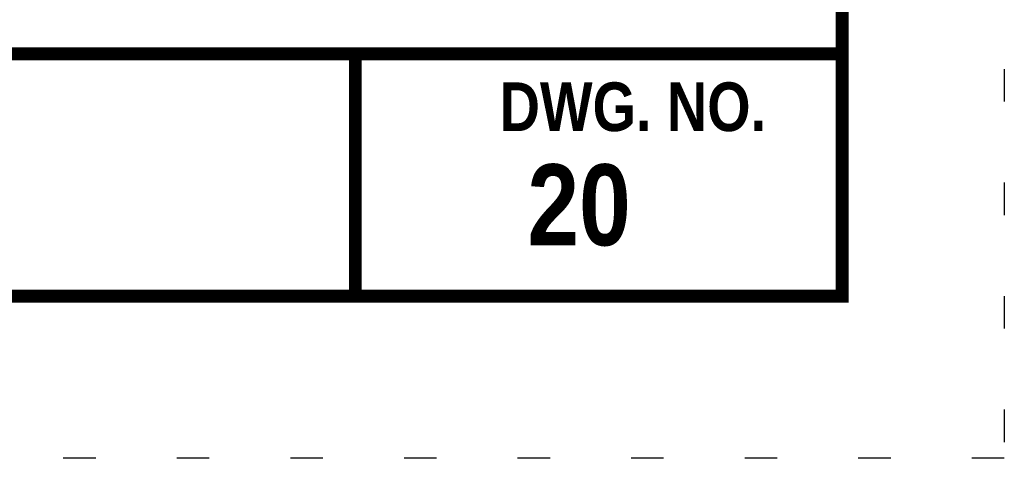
# Model space of a CAD drawing. Header units: feet. Extents: x 7.2 to 15.8, y 14.4 to 25.4.
# Tile 2 of 149: x 12.7 to 15.8, y 14.4 to 15.7. Entities that reach past the tile are written whole.
import ezdxf
from ezdxf.enums import TextEntityAlignment as Align

# ---------------------------------------------------------------- set-up
doc = ezdxf.new("R2010")
doc.units = ezdxf.units.FT
doc.header["$MEASUREMENT"] = 0
doc.linetypes.add('DOT2', pattern=[0.125, 0, -0.125])
doc.layers.get('DEFPOINTS').update_dxf_attribs({"linetype": 'CONTINUOUS'})
doc.layers.add('BORDER', color=7, linetype='CONTINUOUS')
doc.layers.add('TEXT', color=7, linetype='CONTINUOUS')
doc.styles.add('TECHNICAL', font='techb___.ttf')

msp = doc.modelspace()

# ---------------------------------------------------------------- linework, layer by layer
at = {"layer": 'BORDER', "const_width": 0.04}
msp.add_lwpolyline([(7.75, 14.88376), (7.75, 24.88376), (15.25, 24.88376), (15.25, 14.88376)], close=True, dxfattribs=at)
for points in [[(7.75, 15.63048), (15.25, 15.63048)], [(13.75001, 15.63048), (13.75001, 14.88376)]]:
    msp.add_lwpolyline(points, dxfattribs=at)
at = {"layer": 'DEFPOINTS', "linetype": 'DOT2', "ltscale": 2}
msp.add_lwpolyline([(7.25, 14.38376), (7.25, 25.38376), (15.75, 25.38376), (15.75, 14.38376)], close=True, dxfattribs=at)

# ---------------------------------------------------------------- texts
at = {"layer": 'TEXT', "color": 7, "style": 'TECHNICAL'}
for s, height, p in [('DWG. NO.', 0.15, (15.01586, 15.46768)), ('20', 0.25, (14.59879, 15.16524))]:
    msp.add_text(s, height=height, dxfattribs=at).set_placement(p, align=Align.MIDDLE_RIGHT)

doc.saveas('drawing.dxf')
